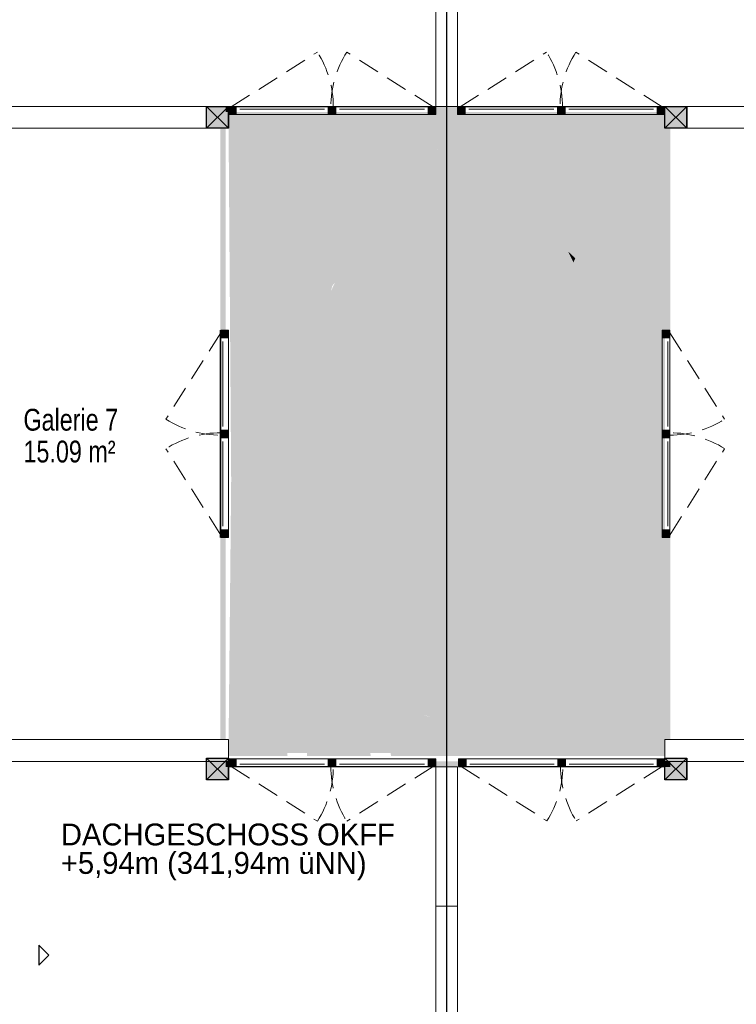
# Model space of a CAD drawing. Header units: metres. Extents: x 154.8 to 176.9, y 22.9 to 52.7.
# Tile 3 of 6: x 161.9 to 168.5, y 32.3 to 41.3. Entities that reach past the tile are written whole.
import ezdxf

# ---------------------------------------------------------------- set-up
doc = ezdxf.new("R2010")
doc.units = ezdxf.units.M
doc.header["$XCLIPFRAME"] = 2
doc.linetypes.add('AUSGEZOGEN', pattern=[0])
doc.linetypes.add('VERDECKT2_S2', pattern=[0.27, 0.2, -0.07])
for name, color, linetype, lineweight in [('Allgemein01', 7, 'AUSGEZOGEN', 13), ('Allgemein03', 7, 'AUSGEZOGEN', 25), ('Fenster', 7, 'AUSGEZOGEN', 13), ('Fenster-Flügel', 7, 'VERDECKT2_S2', 13), ('Fensterbank', 7, 'AUSGEZOGEN', 13), ('Pfosten_ Stützen', 7, 'AUSGEZOGEN', 13), ('Raumbezeichnung', 7, 'AUSGEZOGEN', 13), ('Standard', 7, 'AUSGEZOGEN', 25), ('Treppe', 7, 'AUSGEZOGEN', 13), ('Wand Holz nicht tragend', 7, 'AUSGEZOGEN', 13), ('Wand Holz tragend', 7, 'AUSGEZOGEN', 13), ('Wohnfläche-Rohbau', 7, 'AUSGEZOGEN', 13)]:
    doc.layers.add(name, color=color, linetype=linetype, lineweight=lineweight)
doc.styles.add('ARIAL', font='arial.ttf')
doc.styles.add('Posterama Text Light', font='txt')
picture_1 = doc.add_image_def('image1.jpg', size_in_pixel=(256, 256))

# ---------------------------------------------------------------- blocks, each defined once
blk = doc.blocks.new('COMPLEXOBJECT_0')
at = {"layer": 'Standard', "linetype": 'AUSGEZOGEN', "lineweight": 25}
blk.add_hatch(color=31, dxfattribs=at).paths.add_polyline_path([(163.5978, 40.4848), (163.5978, 40.2848), (163.7978, 40.2848), (163.7978, 40.4848)])
at = {"layer": 'Standard', "color": 7, "linetype": 'AUSGEZOGEN', "lineweight": 25}
blk.add_lwpolyline([(163.5978, 40.4848), (163.7978, 40.4848), (163.7978, 40.2848), (163.5978, 40.2848), (163.5978, 40.4848)], close=True, dxfattribs=at)
blk = doc.blocks.new('COMPLEXOBJECT_1')
at = {"layer": 'Standard', "linetype": 'AUSGEZOGEN', "lineweight": 25}
blk.add_hatch(color=31, dxfattribs=at).paths.add_polyline_path([(167.7978, 40.4848), (167.7978, 40.2848), (167.9978, 40.2848), (167.9978, 40.4848)])
at = {"layer": 'Standard', "color": 7, "linetype": 'AUSGEZOGEN', "lineweight": 25}
blk.add_lwpolyline([(167.7978, 40.4848), (167.9978, 40.4848), (167.9978, 40.2848), (167.7978, 40.2848), (167.7978, 40.4848)], close=True, dxfattribs=at)
blk = doc.blocks.new('COMPLEXOBJECT_2')
at = {"layer": 'Standard', "linetype": 'AUSGEZOGEN', "lineweight": 25}
blk.add_hatch(color=31, dxfattribs=at).paths.add_polyline_path([(163.5978, 34.5148), (163.5978, 34.3148), (163.7978, 34.3148), (163.7978, 34.5148)])
at = {"layer": 'Standard', "color": 7, "linetype": 'AUSGEZOGEN', "lineweight": 25}
blk.add_lwpolyline([(163.5978, 34.5148), (163.7978, 34.5148), (163.7978, 34.3148), (163.5978, 34.3148), (163.5978, 34.5148)], close=True, dxfattribs=at)
blk = doc.blocks.new('COMPLEXOBJECT_3')
at = {"layer": 'Standard', "linetype": 'AUSGEZOGEN', "lineweight": 25}
blk.add_hatch(color=31, dxfattribs=at).paths.add_polyline_path([(167.7978, 34.5148), (167.7978, 34.3148), (167.9978, 34.3148), (167.9978, 34.5148)])
at = {"layer": 'Standard', "color": 7, "linetype": 'AUSGEZOGEN', "lineweight": 25}
blk.add_lwpolyline([(167.7978, 34.5148), (167.9978, 34.5148), (167.9978, 34.3148), (167.7978, 34.3148), (167.7978, 34.5148)], close=True, dxfattribs=at)

msp = doc.modelspace()

# ---------------------------------------------------------------- hatches: boundary and pattern name
at = {"layer": 'Fenster'}
for points in [[(163.7978, 40.4108), (163.8678, 40.4108), (163.8678, 40.4808), (163.7978, 40.4808)], [(164.7128, 40.4108), (164.7828, 40.4108), (164.7828, 40.4808), (164.7128, 40.4808)], [(165.6278, 40.4108), (165.6978, 40.4108), (165.6978, 40.4808), (165.6278, 40.4808)], [(165.8978, 40.4108), (165.9678, 40.4108), (165.9678, 40.4808), (165.8978, 40.4808)], [(166.8128, 40.4108), (166.8828, 40.4108), (166.8828, 40.4808), (166.8128, 40.4808)], [(167.7278, 40.4108), (167.7978, 40.4108), (167.7978, 40.4808), (167.7278, 40.4808)], [(163.7968, 38.4348), (163.7968, 38.3648), (163.7268, 38.3648), (163.7268, 38.4348)], [(167.7738, 38.4348), (167.7738, 38.3648), (167.8438, 38.3648), (167.8438, 38.4348)], [(163.7968, 37.5198), (163.7968, 37.4498), (163.7268, 37.4498), (163.7268, 37.5198)], [(167.7738, 37.5198), (167.7738, 37.4498), (167.8438, 37.4498), (167.8438, 37.5198)], [(163.7968, 36.6048), (163.7968, 36.5348), (163.7268, 36.5348), (163.7268, 36.6048)], [(167.7738, 36.6048), (167.7738, 36.5348), (167.8438, 36.5348), (167.8438, 36.6048)], [(163.7978, 34.5088), (163.8678, 34.5088), (163.8678, 34.4388), (163.7978, 34.4388)], [(164.7128, 34.5088), (164.7828, 34.5088), (164.7828, 34.4388), (164.7128, 34.4388)], [(165.6278, 34.5088), (165.6978, 34.5088), (165.6978, 34.4388), (165.6278, 34.4388)], [(165.9757, 34.5088), (165.9057, 34.5088), (165.9057, 34.4388), (165.9757, 34.4388)], [(166.8867, 34.5088), (166.8167, 34.5088), (166.8167, 34.4388), (166.8867, 34.4388)], [(167.7978, 34.5088), (167.7278, 34.5088), (167.7278, 34.4388), (167.7978, 34.4388)]]:
    msp.add_hatch(color=9, dxfattribs=at).paths.add_polyline_path(points, flags=0)
at = {"layer": 'Standard', "linetype": 'AUSGEZOGEN', "lineweight": 25}
for points in [[(163.8228, 37.0657), (164.0604, 36.9384), (164.4493, 36.696), (164.4493, 40.4348), (163.7978, 40.4348)], [(165.0875, 40.4348), (164.4493, 40.4348), (164.4493, 38.1464), (164.4745, 38.2475), (164.5997, 38.47), (164.6624, 38.5914), (164.7125, 38.6925), (164.7488, 38.8393), (164.8127, 38.9251), (164.8185, 38.9979), (164.8686, 39.099), (164.8936, 39.2001), (164.9312, 39.281), (165.0064, 39.3821), (165.069, 39.4429), (165.1317, 39.5239), (165.1944, 39.6046), (165.2445, 39.6249), (165.3445, 39.7059), (165.3697, 39.8271), (165.4699, 39.8271), (165.5325, 39.7665), (165.5826, 39.8474), (165.5952, 39.9284), (165.6201, 40.0295), (165.7371, 40.0714), (165.5352, 40.1973), (165.1385, 40.4097)], [(165.1385, 40.4097), (165.5352, 40.1973), (165.7367, 40.0717), (165.8206, 40.1104), (165.8833, 40.1306), (165.9333, 40.171), (166.0209, 40.171), (166.0962, 40.1509), (166.1713, 40.0901), (166.2214, 40.0699), (166.3091, 40.0496), (166.4093, 40.0496), (166.4844, 40.0699), (166.5597, 40.0699), (166.6348, 40.0496), (166.7225, 39.989), (166.7978, 39.9284), (166.8603, 39.8271), (166.9104, 39.7059), (166.9731, 39.6249), (167.0608, 39.5239), (167.1359, 39.4226), (167.186, 39.362), (167.2611, 39.2609), (167.3112, 39.18), (167.3364, 39.0789), (167.3613, 38.9575), (167.3865, 38.8765), (167.4115, 38.7754), (167.4366, 38.654), (167.4478, 38.5814), (167.5658, 38.4405), (167.7978, 38.2319), (167.7978, 40.4348), (165.0875, 40.4348)], [(166.4844, 40.0699), (166.4093, 40.0496), (166.3091, 40.0496), (166.2214, 40.0699), (166.1713, 40.0901), (166.0962, 40.1509), (166.0209, 40.171), (165.9333, 40.171), (165.8833, 40.1306), (165.8206, 40.1104), (165.7367, 40.0717), (165.9196, 39.9576), (166.278, 39.6969), (166.322, 39.6617), (166.3283, 39.6634), (166.4036, 39.6634), (166.4787, 39.6431), (166.5663, 39.5825), (166.6416, 39.5219), (166.7041, 39.4206), (166.753, 39.3023), (166.9111, 39.1561), (166.885, 39.2398), (166.8976, 39.3815), (166.9978, 39.4017), (167.0228, 39.3208), (167.0354, 39.1792), (166.9978, 39.1387), (166.977, 39.0937), (167.2778, 38.7844), (167.4478, 38.5814), (167.4366, 38.654), (167.4115, 38.7754), (167.3865, 38.8765), (167.3613, 38.9575), (167.3364, 39.0789), (167.3112, 39.18), (167.2611, 39.2609), (167.186, 39.362), (167.1359, 39.4226), (167.0608, 39.5239), (166.9731, 39.6249), (166.9104, 39.7059), (166.8603, 39.8271), (166.7978, 39.9284), (166.7225, 39.989), (166.6348, 40.0496), (166.5597, 40.0699)], [(165.6201, 40.0295), (165.5952, 39.9284), (165.5826, 39.8474), (165.5325, 39.7665), (165.4699, 39.8271), (165.3697, 39.8271), (165.3445, 39.7059), (165.2445, 39.6249), (165.1944, 39.6046), (165.1317, 39.5239), (165.069, 39.4429), (165.0064, 39.3821), (164.9312, 39.281), (164.8936, 39.2001), (164.8686, 39.099), (164.8185, 38.9979), (164.8127, 38.9251), (164.8503, 38.9756), (164.9128, 39.0364), (164.9755, 39.1173), (165.0382, 39.1981), (165.0883, 39.2184), (165.1884, 39.2994), (165.2135, 39.4206), (165.3138, 39.4206), (165.3763, 39.36), (165.4264, 39.4409), (165.439, 39.5219), (165.464, 39.623), (165.5768, 39.6634), (165.6645, 39.7039), (165.7272, 39.7241), (165.7771, 39.7645), (165.8648, 39.7645), (165.9401, 39.7444), (166.0152, 39.6836), (166.0653, 39.6634), (166.153, 39.6431), (166.2532, 39.6431), (166.322, 39.6617), (166.278, 39.6969), (165.9196, 39.9576), (165.7371, 40.0714)], [(166.4036, 39.6634), (166.3283, 39.6634), (166.322, 39.6617), (166.6339, 39.4126), (166.753, 39.3023), (166.7041, 39.4206), (166.6416, 39.5219), (166.5663, 39.5825), (166.4787, 39.6431)], [(166.3283, 39.2994), (166.2031, 39.4005), (166.2532, 39.3195), (166.2782, 39.2386), (166.2658, 39.1173), (166.5038, 39.1173), (166.4537, 39.178), (166.4036, 39.1981)], [(166.629, 39.36), (166.629, 39.2589), (166.6666, 39.1578), (166.7167, 39.0769), (166.7543, 39.1375), (166.7792, 39.2184), (166.7543, 39.2994), (166.6916, 39.3195)], [(166.885, 39.2398), (166.9102, 39.159), (166.9121, 39.1551), (166.9639, 39.1072), (166.977, 39.0937), (166.9978, 39.1387), (167.0354, 39.1792), (167.0228, 39.3208), (166.9978, 39.4017), (166.8976, 39.3815)], [(167.5618, 37.9461), (167.5243, 38.0473), (167.3739, 38.0473), (167.3989, 38.1281), (167.4866, 38.2293), (167.4742, 38.3506), (167.4616, 38.4923), (167.4478, 38.5814), (167.2778, 38.7844), (166.977, 39.0937), (166.9603, 39.0578), (166.9121, 39.1551), (166.7492, 39.3058), (166.817, 39.2184), (166.9046, 39.1173), (166.9797, 39.0161), (167.0298, 38.9555), (167.1049, 38.8544), (167.1551, 38.7734), (167.1802, 38.6724), (167.2052, 38.551), (167.2303, 38.47), (167.2553, 38.3689), (167.2805, 38.2475), (167.3054, 38.0858), (167.318, 37.9441), (167.3304, 37.8228), (167.2427, 37.7216), (167.2178, 37.6408), (167.3681, 37.6408), (167.4057, 37.5396), (167.4057, 37.2363), (167.4181, 37.1553), (167.4181, 36.8721), (167.3805, 36.7104), (167.3556, 36.589), (167.3304, 36.4676), (167.3105, 36.3546), (167.3708, 36.4419), (167.3739, 36.4494), (167.3989, 36.5303), (167.424, 36.6112), (167.4616, 36.7325), (167.4866, 36.8741), (167.5117, 36.9955), (167.5367, 37.1169), (167.5742, 37.2786), (167.5742, 37.5619), (167.5618, 37.6428)], [(166.9603, 39.0578), (166.977, 39.0937), (166.9639, 39.1072), (166.9121, 39.1551)], [(166.6916, 38.915), (166.6916, 38.7936), (166.7167, 38.6724), (166.7417, 38.7531), (166.7543, 38.8341), (166.7543, 38.9555), (166.5915, 38.9959), (166.6416, 38.9756)], [(167.4478, 38.5814), (167.4616, 38.4923), (167.4742, 38.3506), (167.4866, 38.2293), (167.3989, 38.1281), (167.3739, 38.0473), (167.5243, 38.0473), (167.5618, 37.9461), (167.5618, 37.6428), (167.5742, 37.5619), (167.5742, 37.2786), (167.5367, 37.1169), (167.5117, 36.9955), (167.4866, 36.8741), (167.4616, 36.7325), (167.424, 36.6112), (167.3989, 36.5303), (167.3739, 36.4494), (167.3708, 36.4419), (167.3105, 36.3546), (167.3054, 36.326), (167.2679, 36.2047), (167.2427, 36.1238), (167.2178, 36.0429), (167.1676, 35.9215), (167.1427, 35.8001), (167.08, 35.6585), (166.9923, 35.517), (166.9046, 35.4159), (166.8419, 35.3148), (166.7918, 35.2338), (166.7417, 35.2135), (166.6792, 35.1934), (166.4787, 35.1934), (166.4661, 35.1124), (166.4411, 35.0315), (166.3409, 34.9102), (166.305, 34.8973), (166.3562, 34.8293), (167.7978, 34.8293), (167.7978, 38.2319), (167.5658, 38.4405)], [(166.9671, 38.4903), (166.917, 38.5105), (166.8795, 38.5307), (166.9547, 38.4499), (167.0173, 38.3082), (167.0674, 38.1869), (167.0674, 38.3486), (167.08, 38.4499), (167.0173, 38.4903)], [(166.6916, 38.4499), (166.629, 38.4903), (166.5663, 38.5105), (166.6165, 38.4499), (166.654, 38.3285), (166.6916, 38.2274), (166.7041, 38.1261), (166.7543, 38.2678), (166.8044, 38.3285), (166.7918, 38.4094), (166.7417, 38.4295)], [(164.4994, 37.135), (164.487, 37.2363), (164.4745, 37.398), (164.4745, 37.4991), (164.4994, 37.6003), (164.512, 37.7014), (164.5372, 37.7824), (164.5372, 37.9036), (164.512, 37.9846), (164.4619, 38.0049), (164.4493, 38.1464), (164.4493, 36.6955), (164.5452, 36.6257), (164.5496, 36.8318), (164.5621, 36.9329), (164.5372, 37.034)], [(163.8228, 37.0657), (163.7978, 34.5348), (164.3392, 34.5348), (164.3369, 34.5545), (164.3455, 34.5917), (164.3442, 34.6251), (164.3528, 34.6623), (164.3491, 34.6722), (164.3639, 34.723), (164.3811, 34.7974), (164.3996, 34.8383), (164.4082, 34.8754), (164.4243, 34.8928), (164.4428, 34.9337), (164.4493, 34.9428), (164.4493, 36.696), (164.0604, 36.9384)], [(164.6498, 35.9013), (164.6248, 36.0024), (164.5871, 36.0833), (164.5621, 36.1643), (164.5372, 36.2451), (164.5452, 36.6257), (164.4493, 36.6955), (164.4493, 34.9428), (164.465, 34.9647), (164.4972, 34.9995), (164.5194, 35.0305), (164.5256, 35.0441), (164.5516, 35.0652), (164.5875, 35.09), (164.7459, 35.1497), (164.7793, 35.151), (164.8264, 35.1462), (164.8599, 35.1475), (164.897, 35.1389), (165.0061, 35.0895), (165.0681, 35.045), (165.0892, 35.019), (165.1886, 34.8755), (165.206, 34.8293), (165.8899, 34.8293), (165.8148, 34.8495), (165.7272, 34.8698), (165.6157, 34.8996), (165.5393, 34.9304), (165.4891, 34.9507), (165.439, 34.9709), (165.3889, 35.0113), (165.3138, 35.1124), (165.2385, 35.1934), (165.176, 35.2338), (165.1259, 35.2743), (165.0758, 35.2945), (165.0256, 35.3349), (164.9505, 35.3754), (164.9004, 35.3956), (164.8251, 35.4765), (164.75, 35.618), (164.7125, 35.7193), (164.6873, 35.8204)], [(164.5372, 36.2451), (164.5621, 36.1643), (164.5871, 36.0833), (164.6248, 36.0024), (164.6498, 35.9013), (164.6873, 35.8204), (164.7125, 35.7193), (164.75, 35.618), (164.8251, 35.4765), (164.9004, 35.3956), (164.9505, 35.3754), (165.0256, 35.3349), (165.0758, 35.2945), (165.1259, 35.2743), (165.176, 35.2338), (165.2385, 35.1934), (165.3138, 35.1124), (165.3889, 35.0113), (165.439, 34.9709), (165.4891, 34.9507), (165.5393, 34.9304), (165.5894, 34.9102), (165.6519, 34.8899), (165.7272, 34.8698), (165.8148, 34.8495), (165.8899, 34.8293), (166.0904, 34.8293), (166.153, 34.8495), (166.2282, 34.8698), (166.305, 34.8973), (166.091, 35.1817), (165.8031, 35.5256), (165.4892, 35.8483), (165.1592, 36.1537), (164.8032, 36.438), (164.5452, 36.6257)], [(165.0061, 35.0895), (164.897, 35.1389), (164.8599, 35.1475), (164.8264, 35.1462), (164.7793, 35.151), (164.7459, 35.1497), (164.5875, 35.09), (164.5516, 35.0652), (164.5256, 35.0441), (164.5194, 35.0305), (164.4972, 34.9995), (164.465, 34.9647), (164.4428, 34.9337), (164.4243, 34.8928), (164.4082, 34.8754), (164.3996, 34.8383), (164.3811, 34.7974), (164.3639, 34.723), (164.3491, 34.6722), (164.3528, 34.6623), (164.3442, 34.6251), (164.3455, 34.5917), (164.3388, 34.5628), (164.5186, 34.5628), (164.5226, 34.6019), (164.52, 34.6688), (164.5286, 34.706), (164.5273, 34.7394), (164.5335, 34.753), (164.5483, 34.8038), (164.5666, 34.8293), (164.5693, 34.8293), (164.5791, 34.872), (164.6014, 34.903), (164.6175, 34.9204), (164.6434, 34.9415), (164.6793, 34.9663), (164.7783, 35.0036), (164.8254, 34.9988), (164.8998, 34.9815), (164.9209, 34.9556), (164.9519, 34.9333), (164.973, 34.9074), (164.9978, 34.8715), (165.0762, 34.6635), (165.0812, 34.6202), (165.0961, 34.5806), (165.0982, 34.5628), (165.2842, 34.5628), (165.2794, 34.6044), (165.2645, 34.644), (165.2595, 34.6873), (165.1886, 34.8755), (165.0892, 35.019), (165.0681, 35.045)], [(164.7783, 35.0036), (164.6793, 34.9663), (164.6434, 34.9415), (164.6175, 34.9204), (164.6014, 34.903), (164.5791, 34.872), (164.5693, 34.8293), (165.0137, 34.8293), (164.9978, 34.8715), (164.973, 34.9074), (164.9519, 34.9333), (164.9209, 34.9556), (164.8998, 34.9815), (164.8254, 34.9988)], [(164.5335, 34.753), (164.5273, 34.7394), (164.5286, 34.706), (164.52, 34.6688), (164.5226, 34.6019), (164.5177, 34.5548), (164.5185, 34.5348), (165.1014, 34.5348), (165.0961, 34.5806), (165.0812, 34.6202), (165.0762, 34.6635), (165.0137, 34.8293), (164.5666, 34.8293), (164.5483, 34.8038)], [(165.2595, 34.6873), (165.2645, 34.644), (165.2794, 34.6044), (165.2875, 34.5348), (166.5559, 34.5348), (166.3629, 34.8205), (166.3562, 34.8293), (165.206, 34.8293)], [(166.153, 34.8495), (166.0904, 34.8293), (166.3562, 34.8293), (166.305, 34.8973), (166.2282, 34.8698)], [(166.5559, 34.5348), (167.7978, 34.5348), (167.7978, 34.8293), (166.3562, 34.8293), (166.3629, 34.8205)]]:
    msp.add_hatch(color=254, dxfattribs=at).paths.add_polyline_path(points)
h = msp.add_hatch(color=254, dxfattribs=at)
h.paths.add_polyline_path([(166.7543, 39.2994), (166.7573, 39.2984), (166.6339, 39.4126), (166.322, 39.6617), (166.2532, 39.6431), (166.153, 39.6431), (166.0653, 39.6634), (166.0152, 39.6836), (165.9401, 39.7444), (165.8648, 39.7645), (165.7771, 39.7645), (165.7272, 39.7241), (165.6645, 39.7039), (165.5768, 39.6634), (165.464, 39.623), (165.439, 39.5219), (165.4264, 39.4409), (165.3763, 39.36), (165.3138, 39.4206), (165.2135, 39.4206), (165.1884, 39.2994), (165.0883, 39.2184), (165.0382, 39.1981), (164.9755, 39.1173), (164.9128, 39.0364), (164.8503, 38.9756), (164.775, 38.8745), (164.7375, 38.7936), (164.7125, 38.6925), (164.6624, 38.5914), (164.5997, 38.47), (164.4745, 38.2475), (164.4493, 38.1464), (164.4619, 38.0049), (164.512, 37.9846), (164.5372, 37.9036), (164.5372, 37.7824), (164.512, 37.7014), (164.4994, 37.6003), (164.4745, 37.4991), (164.4745, 37.398), (164.487, 37.2363), (164.4994, 37.135), (164.5372, 37.034), (164.5621, 36.9329), (164.5496, 36.8318), (164.5452, 36.6257), (164.8032, 36.438), (165.1592, 36.1537), (165.4892, 35.8483), (165.8031, 35.5256), (166.091, 35.1817), (166.305, 34.8973), (166.3409, 34.9102), (166.4411, 35.0315), (166.4661, 35.1124), (166.4787, 35.1934), (166.6792, 35.1934), (166.7417, 35.2135), (166.7918, 35.2338), (166.8419, 35.3148), (166.9046, 35.4159), (166.9923, 35.517), (167.08, 35.6585), (167.1427, 35.8001), (167.1676, 35.9215), (167.2178, 36.0429), (167.2427, 36.1238), (167.2679, 36.2047), (167.3054, 36.326), (167.3304, 36.4676), (167.3556, 36.589), (167.3805, 36.7104), (167.4181, 36.8721), (167.4181, 37.1553), (167.4057, 37.2363), (167.4057, 37.5396), (167.3681, 37.6408), (167.2178, 37.6408), (167.2427, 37.7216), (167.3304, 37.8228), (167.318, 37.9441), (167.3054, 38.0858), (167.2805, 38.2475), (167.2553, 38.3689), (167.2303, 38.47), (167.2052, 38.551), (167.1802, 38.6724), (167.1551, 38.7734), (167.1049, 38.8544), (167.0298, 38.9555), (166.9797, 39.0161), (166.9046, 39.1173), (166.817, 39.2184)])
h.paths.add_polyline_path([(166.6916, 38.7936), (166.6916, 38.915), (166.6416, 38.9756), (166.5915, 38.9959), (166.7543, 38.9555), (166.7543, 38.8341), (166.7417, 38.7531), (166.7167, 38.6724)], flags=16)
h.paths.add_polyline_path([(167.0674, 38.3486), (167.0674, 38.1869), (167.0173, 38.3082), (166.9547, 38.4499), (166.8795, 38.5307), (166.917, 38.5105), (166.9671, 38.4903), (167.0173, 38.4903), (167.08, 38.4499)], flags=16)
h.paths.add_polyline_path([(166.7041, 38.1261), (166.6916, 38.2274), (166.654, 38.3285), (166.6165, 38.4499), (166.5663, 38.5105), (166.629, 38.4903), (166.6916, 38.4499), (166.7417, 38.4295), (166.7918, 38.4094), (166.8044, 38.3285), (166.7543, 38.2678)], flags=16)
h.paths.add_polyline_path([(166.2532, 39.3195), (166.2031, 39.4005), (166.3283, 39.2994), (166.4036, 39.1981), (166.4537, 39.178), (166.5038, 39.1173), (166.2658, 39.1173), (166.2782, 39.2386)], flags=16)
h.paths.add_polyline_path([(166.7543, 39.2994), (166.7792, 39.2184), (166.7543, 39.1375), (166.7167, 39.0769), (166.6666, 39.1578), (166.629, 39.2589), (166.629, 39.36), (166.6916, 39.3195)], flags=16)
at = {"layer": 'Wand Holz tragend', "lineweight": 18}
for points in [[(163.7228, 40.4848), (163.7228, 38.4348), (163.7728, 38.4348), (163.7728, 40.4848)], [(163.7728, 40.4848), (163.7728, 40.4348), (163.7978, 40.4348), (163.7978, 40.4848)], [(165.8978, 40.4848), (165.6978, 40.4848), (165.6978, 40.4348), (165.8978, 40.4348)], [(167.8478, 38.4348), (167.8478, 40.4848), (167.7978, 40.4848), (167.7978, 38.4348)], [(163.7728, 36.5348), (163.7228, 36.5348), (163.7228, 34.6848), (163.7728, 34.6848)], [(167.8478, 36.5348), (167.7978, 36.5348), (167.7978, 34.6848), (167.8478, 34.6848)], [(163.7978, 34.4348), (163.7978, 34.4848), (163.7728, 34.4848), (163.7728, 34.4348)], [(165.6978, 34.4348), (165.9057, 34.4348), (165.9057, 34.4848), (165.6978, 34.4848)], [(167.7978, 34.4348), (167.8478, 34.4348), (167.8478, 34.4848), (167.7978, 34.4848)]]:
    msp.add_hatch(color=255, dxfattribs=at).paths.add_polyline_path(points)

# ---------------------------------------------------------------- linework, layer by layer
at = {"layer": 'Allgemein01', "color": 7, "linetype": 'VERDECKT2_S2', "lineweight": 25}
msp.add_line((165.7978, 49.0267), (165.7978, 26.6948), dxfattribs=at)
at = {"layer": 'Allgemein03', "color": 7, "linetype": 'AUSGEZOGEN', "lineweight": 25}
msp.add_line((165.7978, 47.9848), (165.7978, 26.9819), dxfattribs=at)
at = {"layer": 'Fenster', "color": 202, "linetype": 'AUSGEZOGEN'}
for p, q in [((163.9018, 40.4608, 7.264), (164.6788, 40.4608, 7.7275)), ((163.9018, 40.4608, 8.191), (164.6788, 40.4608, 7.7275)), ((163.9018, 40.4608, 7.264), (164.2903, 40.4608, 8.191)), ((164.2903, 40.4608, 8.191), (164.6788, 40.4608, 7.264)), ((165.5938, 40.4608, 7.264), (164.8168, 40.4608, 7.7275)), ((165.5938, 40.4608, 8.191), (164.8168, 40.4608, 7.7275)), ((164.8168, 40.4608, 7.264), (165.2053, 40.4608, 8.191)), ((165.2053, 40.4608, 8.191), (165.5938, 40.4608, 7.264)), ((166.0018, 40.4608, 7.264), (166.7788, 40.4608, 7.7275)), ((166.0018, 40.4608, 8.191), (166.7788, 40.4608, 7.7275)), ((166.0018, 40.4608, 7.264), (166.3903, 40.4608, 8.191)), ((166.3903, 40.4608, 8.191), (166.7788, 40.4608, 7.264)), ((167.6938, 40.4608, 7.264), (166.9168, 40.4608, 7.7275)), ((167.6938, 40.4608, 8.191), (166.9168, 40.4608, 7.7275)), ((166.9168, 40.4608, 7.264), (167.3053, 40.4608, 8.191)), ((167.3053, 40.4608, 8.191), (167.6938, 40.4608, 7.264)), ((163.7468, 38.3308, 7.264), (163.7468, 37.5538, 7.7275)), ((163.7468, 38.3308, 8.191), (163.7468, 37.5538, 7.7275)), ((163.7468, 38.3308, 7.264), (163.7468, 37.9423, 8.191)), ((167.8238, 38.3308, 7.264), (167.8238, 37.5538, 7.7275)), ((167.8238, 38.3308, 8.191), (167.8238, 37.5538, 7.7275)), ((167.8238, 38.3308, 7.264), (167.8238, 37.9423, 8.191)), ((163.7468, 37.9423, 8.191), (163.7468, 37.5538, 7.264)), ((167.8238, 37.9423, 8.191), (167.8238, 37.5538, 7.264)), ((163.7468, 36.6388, 7.264), (163.7468, 37.4158, 7.7275)), ((163.7468, 36.6388, 8.191), (163.7468, 37.4158, 7.7275)), ((163.7468, 37.4158, 7.264), (163.7468, 37.0273, 8.191)), ((167.8238, 36.6388, 7.264), (167.8238, 37.4158, 7.7275)), ((167.8238, 36.6388, 8.191), (167.8238, 37.4158, 7.7275)), ((167.8238, 37.4158, 7.264), (167.8238, 37.0273, 8.191)), ((163.7468, 37.0273, 8.191), (163.7468, 36.6388, 7.264)), ((167.8238, 37.0273, 8.191), (167.8238, 36.6388, 7.264)), ((163.9018, 34.4588, 7.264), (164.6788, 34.4588, 7.7275)), ((163.9018, 34.4588, 8.191), (164.6788, 34.4588, 7.7275)), ((163.9018, 34.4588, 7.264), (164.2903, 34.4588, 8.191)), ((164.2903, 34.4588, 8.191), (164.6788, 34.4588, 7.264)), ((165.5938, 34.4588, 7.264), (164.8168, 34.4588, 7.7275)), ((165.5938, 34.4588, 8.191), (164.8168, 34.4588, 7.7275)), ((164.8168, 34.4588, 7.264), (165.2053, 34.4588, 8.191)), ((165.2053, 34.4588, 8.191), (165.5938, 34.4588, 7.264)), ((166.0097, 34.4588, 7.264), (166.7827, 34.4588, 7.7275)), ((166.0097, 34.4588, 8.191), (166.7827, 34.4588, 7.7275)), ((166.3962, 34.4588, 8.191), (166.0097, 34.4588, 7.264)), ((166.7827, 34.4588, 7.264), (166.3962, 34.4588, 8.191)), ((167.6938, 34.4588, 7.264), (166.9207, 34.4588, 7.7275)), ((167.6938, 34.4588, 8.191), (166.9207, 34.4588, 7.7275)), ((167.3073, 34.4588, 8.191), (166.9207, 34.4588, 7.264)), ((167.6938, 34.4588, 7.264), (167.3073, 34.4588, 8.191))]:
    msp.add_line(p, q, dxfattribs=at)
at = {"layer": 'Fenster'}
for points in [[(163.7978, 40.4108), (163.8678, 40.4108), (163.8678, 40.4808), (163.7978, 40.4808), (163.7978, 40.4108)], [(164.7128, 40.4108), (164.7128, 40.4808), (163.8678, 40.4808), (163.8678, 40.4108), (164.7128, 40.4108)], [(164.7128, 40.4108), (164.7828, 40.4108), (164.7828, 40.4808), (164.7128, 40.4808), (164.7128, 40.4108)], [(164.7828, 40.4808), (164.7828, 40.4108), (165.6278, 40.4108), (165.6278, 40.4808), (164.7828, 40.4808)], [(165.6278, 40.4108), (165.6978, 40.4108), (165.6978, 40.4808), (165.6278, 40.4808), (165.6278, 40.4108)], [(165.8978, 40.4108), (165.9678, 40.4108), (165.9678, 40.4808), (165.8978, 40.4808), (165.8978, 40.4108)], [(166.8128, 40.4108), (166.8128, 40.4808), (165.9678, 40.4808), (165.9678, 40.4108), (166.8128, 40.4108)], [(166.8128, 40.4108), (166.8828, 40.4108), (166.8828, 40.4808), (166.8128, 40.4808), (166.8128, 40.4108)], [(166.8828, 40.4808), (166.8828, 40.4108), (167.7278, 40.4108), (167.7278, 40.4808), (166.8828, 40.4808)], [(167.7278, 40.4108), (167.7978, 40.4108), (167.7978, 40.4808), (167.7278, 40.4808), (167.7278, 40.4108)], [(163.7968, 38.4348), (163.7968, 38.3648), (163.7268, 38.3648), (163.7268, 38.4348), (163.7968, 38.4348)], [(167.7738, 38.4348), (167.7738, 38.3648), (167.8438, 38.3648), (167.8438, 38.4348), (167.7738, 38.4348)], [(163.7968, 37.5198), (163.7268, 37.5198), (163.7268, 38.3648), (163.7968, 38.3648), (163.7968, 37.5198)], [(167.7738, 37.5198), (167.8438, 37.5198), (167.8438, 38.3648), (167.7738, 38.3648), (167.7738, 37.5198)], [(163.7968, 37.5198), (163.7968, 37.4498), (163.7268, 37.4498), (163.7268, 37.5198), (163.7968, 37.5198)], [(163.7268, 37.4498), (163.7968, 37.4498), (163.7968, 36.6048), (163.7268, 36.6048), (163.7268, 37.4498)], [(167.7738, 37.5198), (167.7738, 37.4498), (167.8438, 37.4498), (167.8438, 37.5198), (167.7738, 37.5198)], [(167.8438, 37.4498), (167.7738, 37.4498), (167.7738, 36.6048), (167.8438, 36.6048), (167.8438, 37.4498)], [(163.7968, 36.6048), (163.7968, 36.5348), (163.7268, 36.5348), (163.7268, 36.6048), (163.7968, 36.6048)], [(167.7738, 36.6048), (167.7738, 36.5348), (167.8438, 36.5348), (167.8438, 36.6048), (167.7738, 36.6048)], [(163.7978, 34.5088), (163.8678, 34.5088), (163.8678, 34.4388), (163.7978, 34.4388), (163.7978, 34.5088)], [(164.7128, 34.5088), (164.7128, 34.4388), (163.8678, 34.4388), (163.8678, 34.5088), (164.7128, 34.5088)], [(164.7128, 34.5088), (164.7828, 34.5088), (164.7828, 34.4388), (164.7128, 34.4388), (164.7128, 34.5088)], [(164.7828, 34.4388), (164.7828, 34.5088), (165.6278, 34.5088), (165.6278, 34.4388), (164.7828, 34.4388)], [(165.6278, 34.5088), (165.6978, 34.5088), (165.6978, 34.4388), (165.6278, 34.4388), (165.6278, 34.5088)], [(165.9757, 34.5088), (165.9057, 34.5088), (165.9057, 34.4388), (165.9757, 34.4388), (165.9757, 34.5088)], [(166.8167, 34.4388), (166.8167, 34.5088), (165.9757, 34.5088), (165.9757, 34.4388), (166.8167, 34.4388)], [(166.8867, 34.5088), (166.8167, 34.5088), (166.8167, 34.4388), (166.8867, 34.4388), (166.8867, 34.5088)], [(166.8867, 34.5088), (166.8867, 34.4388), (167.7278, 34.4388), (167.7278, 34.5088), (166.8867, 34.5088)], [(167.7978, 34.5088), (167.7278, 34.5088), (167.7278, 34.4388), (167.7978, 34.4388), (167.7978, 34.5088)]]:
    msp.add_lwpolyline(points, close=True, dxfattribs=at)
at = {"layer": 'Fenster', "linetype": 'AUSGEZOGEN'}
for points in [[(163.9018, 40.4608, 7.264), (164.6788, 40.4608, 7.264), (164.6788, 40.4608, 8.191), (163.9018, 40.4608, 8.191)], [(164.8168, 40.4608, 7.264), (165.5938, 40.4608, 7.264), (165.5938, 40.4608, 8.191), (164.8168, 40.4608, 8.191)], [(166.0018, 40.4608, 7.264), (166.7788, 40.4608, 7.264), (166.7788, 40.4608, 8.191), (166.0018, 40.4608, 8.191)], [(166.9168, 40.4608, 7.264), (167.6938, 40.4608, 7.264), (167.6938, 40.4608, 8.191), (166.9168, 40.4608, 8.191)], [(163.7468, 38.3308, 7.264), (163.7468, 37.5538, 7.264), (163.7468, 37.5538, 8.191), (163.7468, 38.3308, 8.191)], [(167.8238, 38.3308, 7.264), (167.8238, 37.5538, 7.264), (167.8238, 37.5538, 8.191), (167.8238, 38.3308, 8.191)], [(163.7468, 37.4158, 7.264), (163.7468, 36.6388, 7.264), (163.7468, 36.6388, 8.191), (163.7468, 37.4158, 8.191)], [(167.8238, 37.4158, 7.264), (167.8238, 36.6388, 7.264), (167.8238, 36.6388, 8.191), (167.8238, 37.4158, 8.191)], [(163.9018, 34.4588, 7.264), (164.6788, 34.4588, 7.264), (164.6788, 34.4588, 8.191), (163.9018, 34.4588, 8.191)], [(164.8168, 34.4588, 7.264), (165.5938, 34.4588, 7.264), (165.5938, 34.4588, 8.191), (164.8168, 34.4588, 8.191)], [(166.7827, 34.4588, 7.264), (166.0097, 34.4588, 7.264), (166.0097, 34.4588, 8.191), (166.7827, 34.4588, 8.191)], [(167.6938, 34.4588, 7.264), (166.9207, 34.4588, 7.264), (166.9207, 34.4588, 8.191), (167.6938, 34.4588, 8.191)]]:
    msp.add_3dface(points, dxfattribs=at)
at = {"layer": 'Fenster-Flügel'}
for p, q in [((163.8218, 40.4808), (164.6129, 40.9829)), ((165.6738, 40.4808), (164.8826, 40.9829)), ((165.9218, 40.4808), (166.7129, 40.9829)), ((167.7738, 40.4808), (166.9826, 40.9829)), ((163.7268, 38.4108), (163.2247, 37.6197)), ((167.8438, 38.4108), (168.3458, 37.6197)), ((163.7268, 36.5588), (163.2247, 37.3499)), ((167.8438, 36.5588), (168.3458, 37.3499)), ((163.8218, 34.4388), (164.6129, 33.9367)), ((165.6738, 34.4388), (164.8826, 33.9367)), ((165.9297, 34.4388), (166.7175, 33.9389)), ((167.7738, 34.4388), (166.986, 33.9389))]:
    msp.add_line(p, q, dxfattribs=at)
for centre, radius, start, end in [((163.8218, 40.4808), 0.937, 0, 32.4), ((165.6738, 40.4808), 0.937, 147.6, 180), ((165.9218, 40.4808), 0.937, 0, 32.4), ((167.7738, 40.4808), 0.937, 147.6, 180), ((163.7268, 38.4108), 0.937, 237.6, 270), ((167.8438, 38.4108), 0.937, 270, 302.4), ((163.7268, 36.5588), 0.937, 90, 122.4), ((167.8438, 36.5588), 0.937, 57.6, 90), ((163.8218, 34.4388), 0.937, 327.6, 0), ((165.6738, 34.4388), 0.937, 180, 212.4), ((165.9297, 34.4388), 0.933, 327.6, 0), ((167.7738, 34.4388), 0.933, 180, 212.4)]:
    msp.add_arc(centre, radius, start, end, dxfattribs=at)
at = {"layer": 'Fensterbank', "color": 7, "linetype": 'AUSGEZOGEN', "lineweight": 18}
for p, q in [((163.7978, 40.4848), (165.6978, 40.4848)), ((165.6978, 40.4848), (163.7978, 40.4848)), ((165.6978, 40.4848), (163.7978, 40.4848)), ((165.8978, 40.4848), (167.7978, 40.4848)), ((167.7978, 40.4848), (165.8978, 40.4848)), ((163.7228, 36.5348), (163.7228, 38.4348)), ((163.7228, 38.4348), (163.7228, 36.5348)), ((165.6978, 34.4348), (163.7978, 34.4348)), ((163.7978, 34.4348), (165.6978, 34.4348)), ((167.7978, 34.4348), (165.9057, 34.4348)), ((165.9057, 34.4348), (167.7978, 34.4348))]:
    msp.add_line(p, q, dxfattribs=at)
at = {"layer": 'Standard', "color": 7, "linetype": 'AUSGEZOGEN', "lineweight": 25}
for points in [[(163.5978, 40.4848), (163.7978, 40.2848), (163.7978, 40.4848), (163.5978, 40.2848)], [(167.7978, 40.4848), (167.9978, 40.2848), (167.9978, 40.4848), (167.7978, 40.2848)], [(163.5978, 34.5148), (163.7978, 34.3148), (163.7978, 34.5148), (163.5978, 34.3148)], [(167.7978, 34.5148), (167.9978, 34.3148), (167.9978, 34.5148), (167.7978, 34.3148)]]:
    msp.add_lwpolyline(points, dxfattribs=at)
at = {"layer": 'Treppe', "color": 7, "linetype": 'AUSGEZOGEN', "lineweight": 25}
msp.add_lwpolyline([(162.1524, 32.7098), (162.0604, 32.8018), (162.0604, 32.6178), (162.1524, 32.7098)], close=True, dxfattribs=at)

# ---------------------------------------------------------------- block references
at = {"layer": 'Standard', "color": 31, "linetype": 'AUSGEZOGEN', "lineweight": 25}
for name in ['COMPLEXOBJECT_0', 'COMPLEXOBJECT_1', 'COMPLEXOBJECT_2', 'COMPLEXOBJECT_3']:
    msp.add_blockref(name, (0, 0), dxfattribs=at)

# ---------------------------------------------------------------- texts
at = {"insert": (161.9186, 37.8454), "char_height": 0.2, "width": 0.054754, "attachment_point": 7, "style": 'ARIAL'}
msp.add_mtext('}\\P', dxfattribs=at)
at = {"layer": 'Pfosten_ Stützen', "color": 1, "linetype": 'AUSGEZOGEN', "lineweight": 35, "insert": (162.2618, 33.9154), "char_height": 0.2, "width": 3.114416, "attachment_point": 1, "line_spacing_factor": 0.783133, "style": 'ARIAL'}
msp.add_mtext('\\A1;{\\fPosterama Text Light|i0|b0;\\H0.200000;\\W1.000000;\\C1;DACHGESCHOSS OKFF}\\P{\\fPosterama Text Light|i0|b0;\\H0.200000;\\W1.000000;\\C7;+5,94m (341,94m üNN)}\\P', dxfattribs=at)
at = {"layer": 'Raumbezeichnung', "insert": (161.9186, 37.5122), "char_height": 0.2, "width": 0.986667, "attachment_point": 7, "style": 'Posterama Text Light'}
msp.add_mtext('\\A1;{\\fPosterama Text Light|i0|b0;\\H0.200000;\\W0.800000;\\C7;Galerie 7}\\P', dxfattribs=at)
at = {"layer": 'Wohnfläche-Rohbau', "insert": (161.9186, 37.2207), "char_height": 0.2, "width": 0.944, "attachment_point": 7, "style": 'Posterama Text Light'}
msp.add_mtext('\\A1;{\\fPosterama Text Light|i0|b0;\\H0.200000;\\W0.800000;\\C7;15.09 m²}\\P', dxfattribs=at)

# ---------------------------------------------------------------- pictures from other files: only their frames are drawn
at = {"layer": 'Wand Holz nicht tragend', "lineweight": 18}
image = msp.add_image(picture_1, insert=(165.6978, 46.1048), size_in_units=(2.56, 2.56), rotation=-90, dxfattribs=at)
image.set_boundary_path([(-0.5, 255.5), (561.5, 255.5), (561.5, 235.5), (-0.5, 235.5), (-0.5, 255.5)])
image.dxf.flags = 15
image = msp.add_image(picture_1, insert=(163.5978, 40.4848), size_in_units=(2.56, 2.56), rotation=-180, dxfattribs=at)
image.set_boundary_path([(-0.5, 255.5), (441.5, 255.5), (441.5, 235.5), (-0.5, 235.5), (-0.5, 255.5)])
image.dxf.flags = 15
image = msp.add_image(picture_1, insert=(172.4178, 40.4848), size_in_units=(2.56, 2.56), rotation=-180, dxfattribs=at)
image.set_boundary_path([(-0.5, 255.5), (441.5, 255.5), (441.5, 235.5), (-0.5, 235.5), (-0.5, 255.5)])
image.dxf.flags = 15
image = msp.add_image(picture_1, insert=(159.1778, 34.4848), size_in_units=(2.56, 2.56), dxfattribs=at)
image.set_boundary_path([(-0.5, 255.5), (461.5, 255.5), (461.5, 235.5), (-0.5, 235.5), (-0.5, 255.5)])
image.dxf.flags = 15
image = msp.add_image(picture_1, insert=(167.7978, 34.4848), size_in_units=(2.56, 2.56), dxfattribs=at)
image.set_boundary_path([(-0.5, 255.5), (461.5, 255.5), (461.5, 235.5), (-0.5, 235.5), (-0.5, 255.5)])
image.dxf.flags = 15
image = msp.add_image(picture_1, insert=(165.6978, 34.4348), size_in_units=(2.56, 2.56), rotation=-90, dxfattribs=at)
image.set_boundary_path([(-0.5, 255.5), (127, 255.5), (127, 235.5), (-0.5, 235.5), (-0.5, 255.5)])
image.dxf.flags = 15
image = msp.add_image(picture_1, insert=(165.6978, 33.1598), size_in_units=(2.56, 2.56), rotation=-90, dxfattribs=at)
image.set_boundary_path([(-0.5, 255.5), (429.286, 255.5), (429.286, 235.5), (-0.5, 235.5), (-0.5, 255.5)])
image.dxf.flags = 15

doc.saveas('drawing.dxf')
